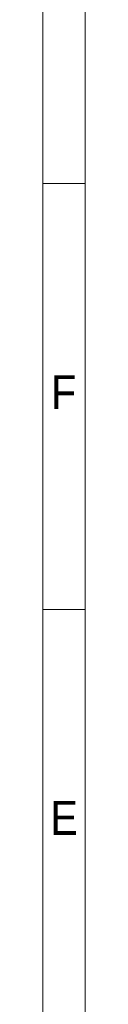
# Paper-space layout 'Hoja3' of a CAD drawing. Header units: millimetres. Extents: x 450 to 25135, y 150 to 17673.
# Tile 20 of 21: x 24930 to 25080, y 6020 to 9487. Entities that reach past the tile are written whole.
import ezdxf

# ---------------------------------------------------------------- set-up
doc = ezdxf.new("R2010")
doc.units = ezdxf.units.MM
doc.linetypes.add('SLD-Continua', pattern=[0])
doc.styles.add('SLDTEXTSTYLE3', font='GOTHIC.TTF', dxfattribs={"width": 0.913})

psp = doc.layouts.new('Hoja3')

# ---------------------------------------------------------------- linework, layer by layer
at = {"color": 7, "linetype": 'SLD-Continua', "lineweight": 18, "ltscale": 30}
for p, q in [((25080, 17670), (25080, 150)), ((24930, 17520), (24930, 300)), ((24930.03, 8910), (24929.97, 8910)), ((24930, 8910), (25080, 8910)), ((24930, 7410), (25080, 7410))]:
    psp.add_line(p, q, dxfattribs=at)

# ---------------------------------------------------------------- texts
at = {"color": 7, "linetype": 'Continuous', "lineweight": 0, "ltscale": 30, "char_height": 119.062, "attachment_point": 2, "style": 'SLDTEXTSTYLE3'}
for s, insert in [('F', (25003.732, 8235.409)), ('E', (25005.234, 6735.409))]:
    psp.add_mtext(s, dxfattribs=dict(at, insert=insert))

doc.saveas('drawing.dxf')
